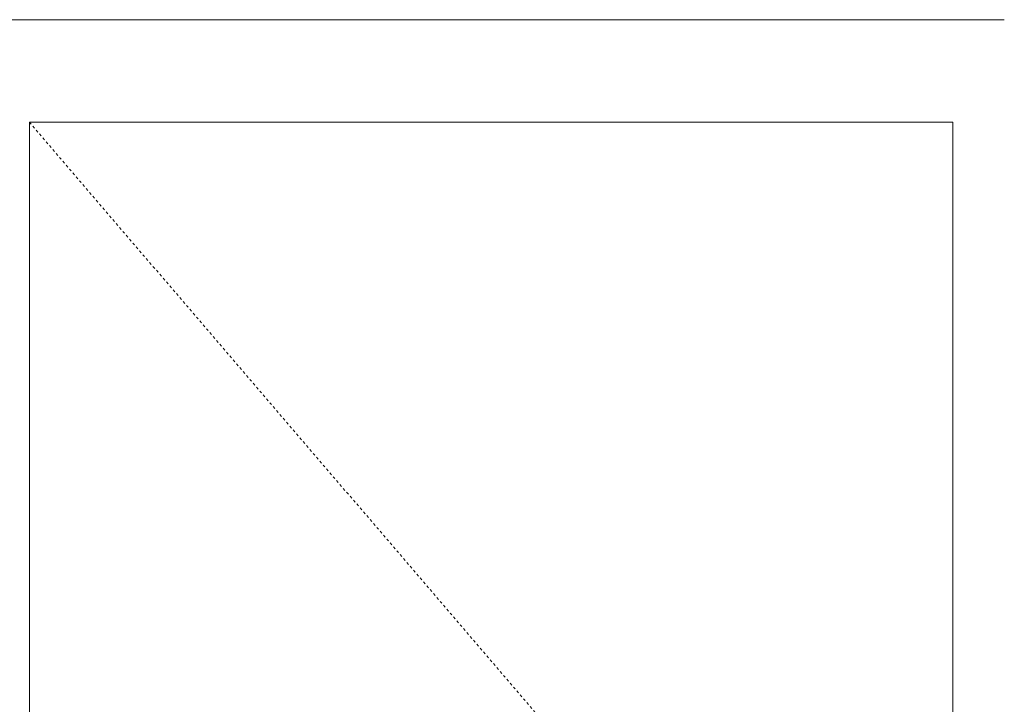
# Model space of a CAD drawing. Header units: inches. Extents: x -2835 to 447, y -63 to 390.
# Tile 56 of 92: x -1449 to -1411, y 61 to 88. Entities that reach past the tile are written whole.
import ezdxf

# ---------------------------------------------------------------- set-up
doc = ezdxf.new("R2010")
doc.units = ezdxf.units.IN
doc.header["$MEASUREMENT"] = 0
doc.linetypes.add('Dash 1_16_', pattern=[0.125, 0.0625, -0.0625])
for name, color, linetype, lineweight in [('A-DOOR', 31, 'Continuous', 18), ('A-DOOR-FRAM', 31, 'Continuous', 9), ('I-WALL', 2, 'Continuous', 18)]:
    doc.layers.add(name, color=color, linetype=linetype, lineweight=lineweight)

# ---------------------------------------------------------------- blocks, each defined once
blk = doc.blocks.new('Door-Passage-Single-Flush - 36_ x 84_-580594-BUILDING LONGITUDINAL SECTION')
at = {"layer": 'A-DOOR', "linetype": 'Dash 1_16_', "lineweight": 9}
blk.add_line((-2883.093, 84), (-2847.093, 42), dxfattribs=at)
at = {"layer": 'A-DOOR', "lineweight": 9}
for p, q in [((-2883.093, 84), (-2883.093, 0)), ((-2847.093, 84), (-2883.093, 84)), ((-2847.093, 0), (-2847.093, 84))]:
    blk.add_line(p, q, dxfattribs=at)
at = {"layer": 'A-DOOR-FRAM', "lineweight": 9}
for p, q in [((-2883.093, 0), (-2883.093, 84)), ((-2883.093, 84), (-2847.093, 84)), ((-2847.093, 0), (-2847.093, 84))]:
    blk.add_line(p, q, dxfattribs=at)

msp = doc.modelspace()

# ---------------------------------------------------------------- linework, layer by layer
at = {"layer": 'I-WALL'}
msp.add_line((-1450.6, 88), (-1410.6, 88), dxfattribs=at)

# ---------------------------------------------------------------- block references
at = {"layer": 'A-DOOR'}
msp.add_blockref('Door-Passage-Single-Flush - 36_ x 84_-580594-BUILDING LONGITUDINAL SECTION', (1434.493, 0), dxfattribs=at)

doc.saveas('drawing.dxf')
